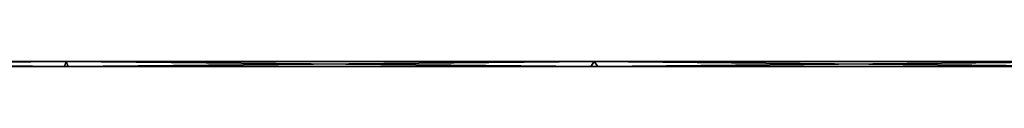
# Model space of a CAD drawing. Extents: x 0 to 1840, y 0 to 334.
# Tile 78 of 109: x 1723.221 to 1774.027, y 168.416 to 168.684. Entities that reach past the tile are written whole.
import ezdxf

# ---------------------------------------------------------------- set-up
doc = ezdxf.new("R2010")
doc.units = 0
doc.layers.get('0').update_dxf_attribs({"color": 13, "linetype": 'CONTINUOUS'})

# ---------------------------------------------------------------- blocks, each defined once
blk = doc.blocks.new('GROUP_8')
for p, q in [((1532.553, 29.054), (1560.022, 27.804)), ((1560.022, 27.804), (1560.113, 28.8, 0.268)), ((1559.931, 26.807, 0.268), (1560.022, 27.804)), ((1560.022, 27.804), (1587.263, 24.063)), ((1587.263, 24.063), (1587.445, 25.047, 0.268)), ((1587.082, 23.078, 0.268), (1587.263, 24.063)), ((1587.263, 24.063), (1614.053, 17.862))]:
    blk.add_line(p, q)
mesh = blk.add_polyface()
corners = [(1560.113, 28.8, 0.268), (1532.553, 29.054), (1532.553, 30.055, 0.268), (1560.022, 27.804)]
mesh.append_faces([[corners[k] for k in face] for face in [(0, 1, 2), (1, 0, 3)]], dxfattribs={"vtx0": -1})
mesh = blk.add_polyface()
corners = [(1560.022, 27.804), (1532.553, 28.053, 0.268), (1532.553, 29.054), (1559.931, 26.807, 0.268)]
mesh.append_faces([[corners[k] for k in face] for face in [(0, 1, 2), (1, 0, 3)]], dxfattribs={"vtx0": -1})
mesh = blk.add_polyface()
corners = [(1560.113, 28.8, 0.268), (1587.263, 24.063), (1560.022, 27.804), (1587.445, 25.047, 0.268)]
mesh.append_faces([[corners[k] for k in face] for face in [(0, 1, 2), (1, 0, 3)]], dxfattribs={"vtx0": -1})
mesh = blk.add_polyface()
corners = [(1560.022, 27.804), (1587.082, 23.078, 0.268), (1559.931, 26.807, 0.268), (1587.263, 24.063)]
mesh.append_faces([[corners[k] for k in face] for face in [(0, 1, 2), (1, 0, 3)]], dxfattribs={"vtx0": -1})
mesh = blk.add_polyface()
corners = [(1587.445, 25.047, 0.268), (1614.053, 17.862), (1587.263, 24.063), (1614.278, 18.837, 0.268)]
mesh.append_faces([[corners[k] for k in face] for face in [(0, 1, 2), (1, 0, 3)]], dxfattribs={"vtx0": -1})
mesh = blk.add_polyface()
corners = [(1587.263, 24.063), (1613.827, 16.888, 0.268), (1587.082, 23.078, 0.268), (1614.053, 17.862)]
mesh.append_faces([[corners[k] for k in face] for face in [(0, 1, 2), (1, 0, 3)]], dxfattribs={"vtx0": -1})
blk = doc.blocks.new('GROUP_29')
blk.add_blockref('GROUP_8', (165.602, 0.479, 165.612))

msp = doc.modelspace()

# ---------------------------------------------------------------- block references
at = {"extrusion": (0, -1, -4.996e-16)}
msp.add_blockref('GROUP_29', (0, 0, -334.295), dxfattribs=at)

doc.saveas('drawing.dxf')
